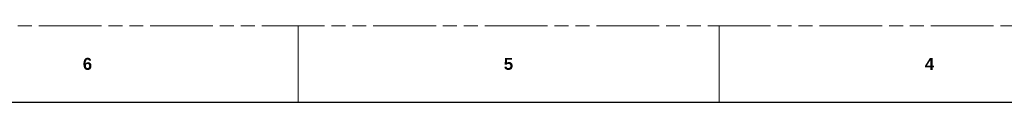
# Model space of a CAD drawing. Header units: millimetres. Extents: x 3925 to 5043, y -86 to 778.
# Tile 37 of 45: x 4252 to 4578, y 752 to 778. Entities that reach past the tile are written whole.
import ezdxf

# ---------------------------------------------------------------- set-up
doc = ezdxf.new("R2010")
doc.units = ezdxf.units.MM
doc.header["$LTSCALE"] = 46.255
doc.linetypes.add('PHANTOM', pattern=[0.8, 0.45, -0.05, 0.1, -0.05, 0.1, -0.05])
doc.layers.get('0').update_dxf_attribs({"linetype": 'CONTINUOUS'})
doc.styles.add('SLDTEXTSTYLE0', font='arialbd.ttf', dxfattribs={"height": 5.5})

msp = doc.modelspace()

# ---------------------------------------------------------------- linework, layer by layer
at = {"color": 7, "linetype": 'PHANTOM', "lineweight": 0}
msp.add_line((3924.911, 777.561), (5042.511, 777.561), dxfattribs=at)
at = {"color": 7, "linetype": 'Continuous', "lineweight": 0}
for p, q in [((4344.011, 777.561), (4344.011, 752.161)), ((4483.711, 777.561), (4483.711, 752.161))]:
    msp.add_line(p, q, dxfattribs=at)
at = {"color": 7, "linetype": 'Continuous', "lineweight": 30}
msp.add_line((3937.611, 752.161), (5029.811, 752.161), dxfattribs=at)

# ---------------------------------------------------------------- texts
at = {"color": 7, "linetype": 'Continuous', "lineweight": 0, "char_height": 3.969, "attachment_point": 1, "style": 'SLDTEXTSTYLE0'}
for s, insert in [('6', (4272.574, 766.89)), ('5', (4412.274, 766.89)), ('4', (4551.974, 766.89))]:
    msp.add_mtext(s, dxfattribs=dict(at, insert=insert))

doc.saveas('drawing.dxf')
